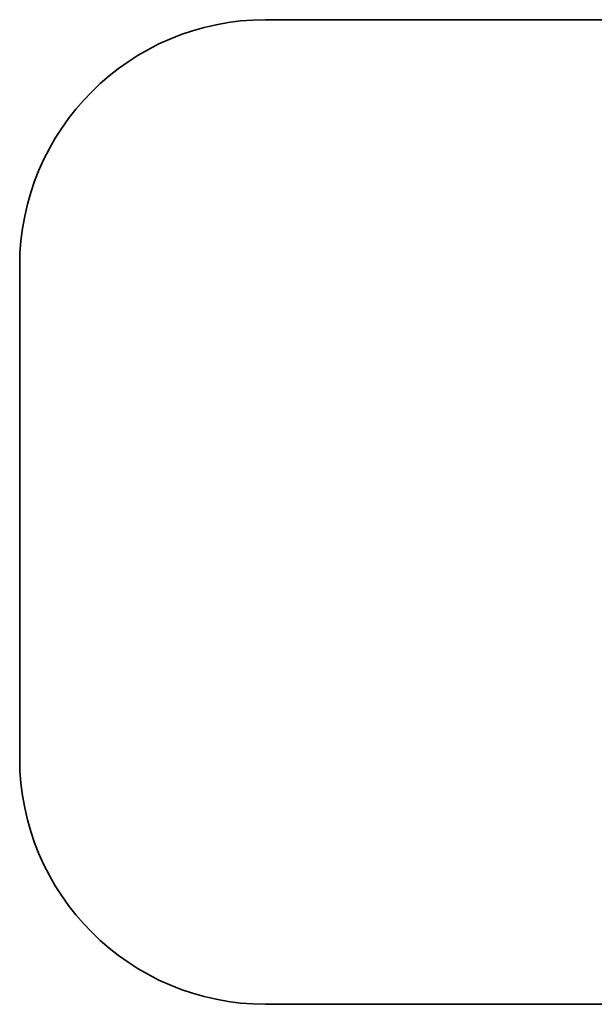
# Model space of a CAD drawing. Header units: centimetres. Extents: x 18292 to 3593338517, y 11794 to 62103.
# Tile 51 of 147: x 898346159 to 898352442, y 51348 to 62103. Entities that reach past the tile are written whole.
import ezdxf

# ---------------------------------------------------------------- set-up
doc = ezdxf.new("R2010")
doc.units = ezdxf.units.CM
doc.header["$MEASUREMENT"] = 0

msp = doc.modelspace()

# ---------------------------------------------------------------- linework, layer by layer
at = {"color": 161, "linetype": 'Continuous', "lineweight": 35, "true_color": 0x40a5ff}
for p, q in [((898359555.1, 62103.3), (898348847.4, 62103.3)), ((898346158.7, 59414.6), (898346158.7, 54037.2)), ((898348847.4, 51348.5), (898359555.1, 51348.5))]:
    msp.add_line(p, q, dxfattribs=at)
for centre, start, end in [((898348847.4, 59414.6), 90, 180), ((898348847.4, 54037.2), 180, 270)]:
    msp.add_arc(centre, 2688.7, start, end, dxfattribs=at)

doc.saveas('drawing.dxf')
